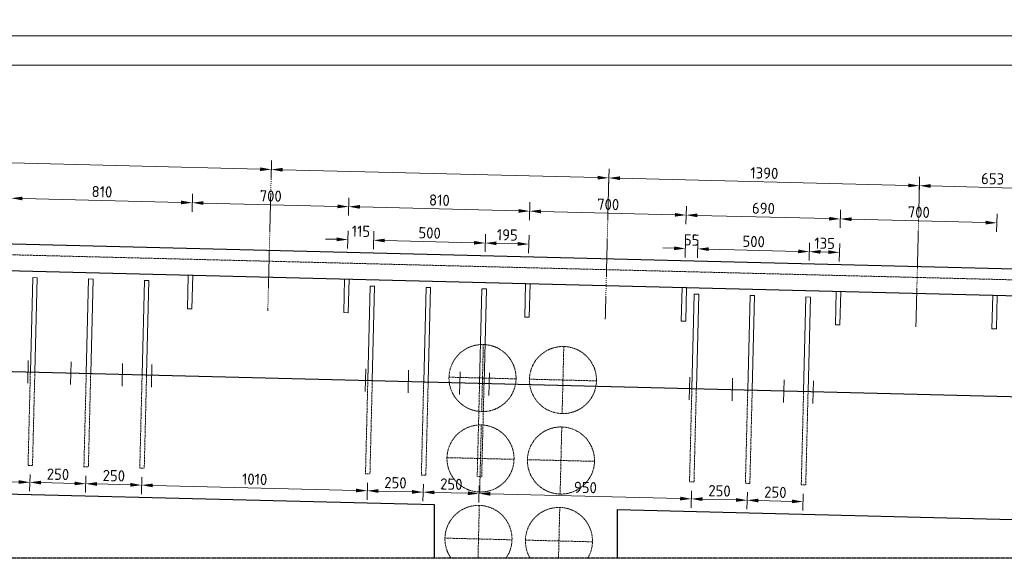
# Model space of a CAD drawing. Header units: millimetres. Extents: x -8028558 to 327273, y -63352 to 83293.
# Tile 190 of 195: x 300409 to 304813, y 13802 to 16211. Entities that reach past the tile are written whole.
import ezdxf

# ---------------------------------------------------------------- set-up
doc = ezdxf.new("R2010")
doc.units = ezdxf.units.MM
for name, pattern in [('NLCS-HIDDEN', [4, 2, -2]), ('XX-AFBREEK', [7, 4, -1, 1, -1]), ('XX-HART', [13, 4, -2, 1, -2, 4]), ('ZZ-HIDDEN-SO', [4, 2, -2])]:
    doc.linetypes.add(name, pattern=pattern)
for name, color, linetype, lineweight in [('B-CO-BC-AFBREEKLIJN-GD', 7, 'XX-AFBREEK', 25), ('B-CO-BC-BETONVORM-GD', 90, 'Continuous', 25), ('B-CO-BC-BETONVORM-GN', 10, 'ZZ-HIDDEN-SO', 13), ('B-CO-BC-BETONVORM-M', 7, 'Continuous', 18), ('B-CO-BC-STORTNAAD-GD', 10, 'BC-STORTNAAD', 25), ('B-CO-BC-VOORSPANNING-GN', 190, 'NLCS-HIDDEN', 13), ('B-CO-BC-WAPENING_HOOFDWAPENING-G', 170, 'Continuous', 18), ('B-CO-BC-WAPENING_HOOFDWAPENING-GN', 140, 'NLCS-HIDDEN', 13), ('X-XX-AL-HARTLIJN-G', 7, 'XX-HART', 18), ('X-XX-AL-M', 7, 'Continuous', 18)]:
    doc.layers.add(name, color=color, linetype=linetype, lineweight=lineweight)
doc.styles.add('NLCS-ISO-ANNOTATIEF-T25', font='NLCS-ISO.ttf', dxfattribs={"height": 2.5})
doc.styles.add('NLCS-ISO-MM20-T25', font='NLCS-ISO.ttf', dxfattribs={"height": 50})
doc.linetypes.add('BC-STORTNAAD', pattern='A,15,-1,[175,NLCS.SHX,S=1,R=0,X=0,Y=0],-1', length=17)
doc.dimstyles.new('NLCS-ANNOTATIEF-T25-PIJL_L0_H0', dxfattribs={"dimtxt": 2.5, "dimasz": 2.5, "dimexe": 2, "dimexo": 2, "dimgap": 0.7, "dimtad": 1, "dimdec": 0, "dimzin": 0, "dimdsep": 46, "dimtxsty": 'NLCS-ISO-ANNOTATIEF-T25', "dimcen": 0, "dimdle": 2, "dimclrd": 256, "dimclre": 256, "dimclrt": 256, "dimadec": 0, "dimazin": 0, "dimtfac": 1, "dimtdec": 3, "dimtofl": 0, "dimtmove": 0, "dimatfit": 3, "dimfxl": 2, "dimfxlon": 1, "dimtfillclr": 256, "dimtolj": 1, "dimtzin": 0, "dimlwd": -1, "dimlwe": -1, "dimarcsym": 0})
doc.dimstyles.new('NLCS-MM20-T25-PIJL_L0_H0', dxfattribs={"dimscale": 20, "dimtxt": 2.5, "dimasz": 2.5, "dimexe": 2, "dimexo": 2, "dimgap": 0.7, "dimtad": 1, "dimdec": 0, "dimzin": 0, "dimdsep": 46, "dimtxsty": 'NLCS-ISO-MM20-T25', "dimcen": 0, "dimdle": 2, "dimclrd": 256, "dimclre": 256, "dimclrt": 256, "dimadec": 0, "dimazin": 0, "dimtfac": 1, "dimtdec": 3, "dimtofl": 0, "dimtmove": 0, "dimatfit": 3, "dimfxl": 2, "dimfxlon": 1, "dimtfillclr": 256, "dimtolj": 1, "dimtzin": 0, "dimlwd": -1, "dimlwe": -1, "dimarcsym": 0})
doc.dimstyles.new('NLCS-MM20-T25-PIJL_L0_H4', dxfattribs={"dimscale": 20, "dimtxt": 2.5, "dimasz": 2.5, "dimexe": 2, "dimexo": 2, "dimgap": 0.7, "dimtad": 1, "dimdec": 0, "dimzin": 0, "dimdsep": 46, "dimtxsty": 'NLCS-ISO-MM20-T25', "dimcen": 0, "dimdle": 2, "dimclrd": 256, "dimclre": 256, "dimclrt": 256, "dimadec": 4, "dimazin": 0, "dimtfac": 1, "dimtdec": 3, "dimtofl": 0, "dimtmove": 0, "dimatfit": 3, "dimfxl": 2, "dimfxlon": 1, "dimtfillclr": 256, "dimtolj": 1, "dimtzin": 0, "dimlwd": -1, "dimlwe": -1, "dimarcsym": 0})

# ---------------------------------------------------------------- blocks, each defined once
blk = doc.blocks.new('*D7')
at = {"layer": 'B-CO-BC-BETONVORM-M', "transparency": 16777216}
for p, q in [((286154.1, 16099.3), (286154.1, 16179.3)), ((306149.1, 16099.3), (306149.1, 16179.3)), ((286204.1, 16139.3), (306099.1, 16139.3))]:
    blk.add_line(p, q, dxfattribs=at)
for points in [[(286204.1, 16147.6), (286204.1, 16130.9), (286154.1, 16139.3)], [(306099.1, 16147.6), (306099.1, 16130.9), (306149.1, 16139.3)]]:
    blk.add_solid(points, dxfattribs=at)
at = {"layer": 'B-CO-BC-BETONVORM-M', "transparency": 16777216, "insert": (296151.6, 16178.3), "char_height": 50, "attachment_point": 5, "style": 'NLCS-ISO-ANNOTATIEF-T25'}
blk.add_mtext('\\A1;19995', dxfattribs=at)
blk = doc.blocks.new('*D1005')
at = {"layer": 'B-CO-BC-BETONVORM-M', "transparency": 16777216}
for p, q in [((301990.6, 15184.7), (301992.6, 15264.6)), ((302490.4, 15172.2), (302492.4, 15252.1)), ((302041.6, 15223.4), (302441.5, 15213.4))]:
    blk.add_line(p, q, dxfattribs=at)
for points in [[(302041.8, 15231.7), (302041.4, 15215.1), (301991.6, 15224.7)], [(302441.7, 15221.7), (302441.3, 15205.1), (302491.4, 15212.2)]]:
    blk.add_solid(points, dxfattribs=at)
at = {"layer": 'B-CO-BC-BETONVORM-M', "transparency": 16777216, "insert": (302242.5, 15257.4), "char_height": 50, "attachment_point": 5, "rotation": 358.5679, "style": 'NLCS-ISO-MM20-T25'}
blk.add_mtext('\\A1;500', dxfattribs=at)
blk = doc.blocks.new('*D1006')
at = {"layer": 'B-CO-BC-BETONVORM-M', "transparency": 16777216}
for p, q in [((303440.1, 15146.2), (303442.1, 15226.2)), ((303939.9, 15133.7), (303941.9, 15213.7)), ((303491.1, 15185), (303891, 15175))]:
    blk.add_line(p, q, dxfattribs=at)
for points in [[(303491.3, 15193.3), (303490.9, 15176.6), (303441.1, 15186.2)], [(303891.2, 15183.3), (303890.7, 15166.6), (303940.9, 15173.7)]]:
    blk.add_solid(points, dxfattribs=at)
at = {"layer": 'B-CO-BC-BETONVORM-M', "transparency": 16777216, "insert": (303692, 15219), "char_height": 50, "attachment_point": 5, "rotation": 358.5679, "style": 'NLCS-ISO-MM20-T25'}
blk.add_mtext('\\A1;500', dxfattribs=at)
blk = doc.blocks.new('*D846')
at = {"layer": 'X-XX-AL-M', "transparency": 16777216}
for p, q in [((286154.1, 15967.9), (286154.1, 16047.9)), ((305074.1, 15967.9), (305074.1, 16047.9)), ((286204.1, 16007.9), (305024.1, 16007.9))]:
    blk.add_line(p, q, dxfattribs=at)
for points in [[(286204.1, 16016.2), (286204.1, 15999.6), (286154.1, 16007.9)], [(305024.1, 16016.2), (305024.1, 15999.6), (305074.1, 16007.9)]]:
    blk.add_solid(points, dxfattribs=at)
at = {"layer": 'X-XX-AL-M', "transparency": 16777216, "insert": (295614.1, 16046.9), "char_height": 50, "attachment_point": 5, "style": 'NLCS-ISO-MM20-T25'}
blk.add_mtext('\\A1;18920', dxfattribs=at)
blk = doc.blocks.new('*D860')
at = {"layer": 'X-XX-AL-M', "transparency": 16777216}
for p, q in [((300023.9, 15538.9), (300025.9, 15618.9)), ((300074.9, 15577.6), (301484.4, 15542.4)), ((301533.4, 15501.2), (301535.4, 15581.1))]:
    blk.add_line(p, q, dxfattribs=at)
for points in [[(300075.1, 15586), (300074.7, 15569.3), (300024.9, 15578.9)], [(301484.6, 15550.7), (301484.2, 15534.1), (301534.4, 15541.1)]]:
    blk.add_solid(points, dxfattribs=at)
blk = doc.blocks.new('*D861')
at = {"layer": 'X-XX-AL-M', "transparency": 16777216}
for p, q in [((301533.4, 15501.2), (301535.4, 15581.1)), ((301584.4, 15539.9), (302994, 15504.7)), ((303042.9, 15463.4), (303044.9, 15543.4))]:
    blk.add_line(p, q, dxfattribs=at)
for points in [[(301584.6, 15548.2), (301584.2, 15531.6), (301534.4, 15541.1)], [(302994.2, 15513), (302993.7, 15496.3), (303043.9, 15503.4)]]:
    blk.add_solid(points, dxfattribs=at)
blk = doc.blocks.new('*D862')
at = {"layer": 'X-XX-AL-M', "transparency": 16777216}
for p, q in [((303042.9, 15463.4), (303044.9, 15543.4)), ((304432.5, 15428.7), (304434.5, 15508.6)), ((303093.9, 15502.2), (304383.5, 15469.9))]:
    blk.add_line(p, q, dxfattribs=at)
for points in [[(303094.1, 15510.5), (303093.7, 15493.8), (303043.9, 15503.4)], [(304383.7, 15478.2), (304383.3, 15461.6), (304433.5, 15468.7)]]:
    blk.add_solid(points, dxfattribs=at)
at = {"layer": 'X-XX-AL-M', "transparency": 16777216, "insert": (303739.7, 15525), "char_height": 50, "attachment_point": 5, "rotation": 358.5679, "style": 'NLCS-ISO-MM20-T25'}
blk.add_mtext('\\A1;1390', dxfattribs=at)
blk = doc.blocks.new('*D863')
at = {"layer": 'X-XX-AL-M', "transparency": 16777216}
for p, q in [((304432.5, 15428.7), (304434.5, 15508.6)), ((304483.5, 15467.4), (305036.2, 15453.6)), ((305085.2, 15412.4), (305087.2, 15492.3))]:
    blk.add_line(p, q, dxfattribs=at)
for points in [[(304483.7, 15475.7), (304483.3, 15459.1), (304433.5, 15468.7)], [(305036.4, 15461.9), (305036, 15445.3), (305086.2, 15452.3)]]:
    blk.add_solid(points, dxfattribs=at)
at = {"layer": 'X-XX-AL-M', "transparency": 16777216, "insert": (304760.8, 15499.5), "char_height": 50, "attachment_point": 5, "rotation": 358.5679, "style": 'NLCS-ISO-MM20-T25'}
blk.add_mtext('\\A1;653', dxfattribs=at)
blk = doc.blocks.new('*D883')
at = {"layer": 'B-CO-BC-BETONVORM-M', "transparency": 16777216}
for p, q in [((300369.8, 15372.7), (300371.8, 15452.7)), ((301179.6, 15352.5), (301181.6, 15432.5)), ((300420.8, 15411.5), (301130.6, 15393.7))]:
    blk.add_line(p, q, dxfattribs=at)
for points in [[(300421, 15419.8), (300420.6, 15403.2), (300370.8, 15412.7)], [(301130.8, 15402.1), (301130.4, 15385.4), (301180.6, 15392.5)]]:
    blk.add_solid(points, dxfattribs=at)
at = {"layer": 'B-CO-BC-BETONVORM-M', "transparency": 16777216, "insert": (300776.7, 15441.6), "char_height": 50, "attachment_point": 5, "rotation": 358.5679, "style": 'NLCS-ISO-MM20-T25'}
blk.add_mtext('\\A1;810', dxfattribs=at)
blk = doc.blocks.new('*D884')
at = {"layer": 'B-CO-BC-BETONVORM-M', "transparency": 16777216}
for p, q in [((301179.6, 15352.5), (301181.6, 15432.5)), ((301230.6, 15391.2), (301830.4, 15376.2)), ((301879.4, 15335), (301881.4, 15415))]:
    blk.add_line(p, q, dxfattribs=at)
for points in [[(301230.8, 15399.6), (301230.4, 15382.9), (301180.6, 15392.5)], [(301830.6, 15384.6), (301830.2, 15367.9), (301880.4, 15375)]]:
    blk.add_solid(points, dxfattribs=at)
at = {"layer": 'B-CO-BC-BETONVORM-M', "transparency": 16777216, "insert": (301531.5, 15422.7), "char_height": 50, "attachment_point": 5, "rotation": 358.5679, "style": 'NLCS-ISO-MM20-T25'}
blk.add_mtext('\\A1;700', dxfattribs=at)
blk = doc.blocks.new('*D885')
at = {"layer": 'B-CO-BC-BETONVORM-M', "transparency": 16777216}
for p, q in [((301879.4, 15335), (301881.4, 15415)), ((301930.4, 15373.7), (302640.1, 15356)), ((302689.1, 15314.8), (302691.1, 15394.7))]:
    blk.add_line(p, q, dxfattribs=at)
for points in [[(301930.6, 15382.1), (301930.1, 15365.4), (301880.4, 15375)], [(302640.3, 15364.3), (302639.9, 15347.7), (302690.1, 15354.8)]]:
    blk.add_solid(points, dxfattribs=at)
at = {"layer": 'B-CO-BC-BETONVORM-M', "transparency": 16777216, "insert": (302286.2, 15403.9), "char_height": 50, "attachment_point": 5, "rotation": 358.5679, "style": 'NLCS-ISO-MM20-T25'}
blk.add_mtext('\\A1;810', dxfattribs=at)
blk = doc.blocks.new('*D886')
at = {"layer": 'B-CO-BC-BETONVORM-M', "transparency": 16777216}
for p, q in [((302689.1, 15314.8), (302691.1, 15394.7)), ((303388.9, 15297.3), (303390.9, 15377.2)), ((302740.1, 15353.5), (303339.9, 15338.5))]:
    blk.add_line(p, q, dxfattribs=at)
for points in [[(302740.3, 15361.8), (302739.9, 15345.2), (302690.1, 15354.8)], [(303340.1, 15346.8), (303339.7, 15330.2), (303389.9, 15337.3)]]:
    blk.add_solid(points, dxfattribs=at)
at = {"layer": 'B-CO-BC-BETONVORM-M', "transparency": 16777216, "insert": (303041, 15385), "char_height": 50, "attachment_point": 5, "rotation": 358.5679, "style": 'NLCS-ISO-MM20-T25'}
blk.add_mtext('\\A1;700', dxfattribs=at)
blk = doc.blocks.new('*D887')
at = {"layer": 'B-CO-BC-BETONVORM-M', "transparency": 16777216}
for p, q in [((303388.9, 15297.3), (303390.9, 15377.2)), ((303439.9, 15336), (304029.7, 15321.3)), ((304078.7, 15280), (304080.7, 15360))]:
    blk.add_line(p, q, dxfattribs=at)
for points in [[(303440.1, 15344.3), (303439.7, 15327.7), (303389.9, 15337.3)], [(304029.9, 15329.6), (304029.5, 15312.9), (304079.7, 15320)]]:
    blk.add_solid(points, dxfattribs=at)
at = {"layer": 'B-CO-BC-BETONVORM-M', "transparency": 16777216, "insert": (303735.8, 15367.6), "char_height": 50, "attachment_point": 5, "rotation": 358.5679, "style": 'NLCS-ISO-MM20-T25'}
blk.add_mtext('\\A1;690', dxfattribs=at)
blk = doc.blocks.new('*D888')
at = {"layer": 'B-CO-BC-BETONVORM-M', "transparency": 16777216}
for p, q in [((304078.7, 15280), (304080.7, 15360)), ((304778.5, 15262.5), (304780.5, 15342.5)), ((304129.7, 15318.8), (304729.5, 15303.8))]:
    blk.add_line(p, q, dxfattribs=at)
for points in [[(304129.9, 15327.1), (304129.5, 15310.4), (304079.7, 15320)], [(304729.7, 15312.1), (304729.3, 15295.4), (304779.5, 15302.5)]]:
    blk.add_solid(points, dxfattribs=at)
at = {"layer": 'B-CO-BC-BETONVORM-M', "transparency": 16777216, "insert": (304430.5, 15350.3), "char_height": 50, "attachment_point": 5, "rotation": 358.5679, "style": 'NLCS-ISO-MM20-T25'}
blk.add_mtext('\\A1;700', dxfattribs=at)
blk = doc.blocks.new('*D893')
at = {"layer": 'B-CO-BC-BETONVORM-M', "transparency": 16777216}
for p, q in [((301875.7, 15187.5), (301877.7, 15267.5)), ((301990.6, 15184.7), (301992.6, 15264.6)), ((301826.7, 15228.8), (301776.7, 15230)), ((302041.6, 15223.4), (302091.6, 15222.2))]:
    blk.add_line(p, q, dxfattribs=at)
for points in [[(301826.9, 15237.1), (301826.5, 15220.4), (301876.7, 15227.5)], [(302041.8, 15231.7), (302041.4, 15215.1), (301991.6, 15224.7)]]:
    blk.add_solid(points, dxfattribs=at)
at = {"layer": 'B-CO-BC-BETONVORM-M', "transparency": 16777216, "insert": (301935.1, 15265.1), "char_height": 50, "attachment_point": 5, "rotation": 358.5679, "style": 'NLCS-ISO-MM20-T25'}
blk.add_mtext('\\A1;115', dxfattribs=at)
blk = doc.blocks.new('*D894')
at = {"layer": 'B-CO-BC-BETONVORM-M', "transparency": 16777216}
for p, q in [((302490.4, 15172.2), (302492.4, 15252.1)), ((302685.4, 15167.3), (302687.4, 15247.3)), ((302541.4, 15210.9), (302636.4, 15208.5))]:
    blk.add_line(p, q, dxfattribs=at)
for points in [[(302541.6, 15219.2), (302541.2, 15202.6), (302491.4, 15212.2)], [(302636.7, 15216.9), (302636.2, 15200.2), (302686.4, 15207.3)]]:
    blk.add_solid(points, dxfattribs=at)
at = {"layer": 'B-CO-BC-BETONVORM-M', "transparency": 16777216, "insert": (302589.9, 15248.7), "char_height": 50, "attachment_point": 5, "rotation": 358.5679, "style": 'NLCS-ISO-MM20-T25'}
blk.add_mtext('\\A1;195', dxfattribs=at)
blk = doc.blocks.new('*D895')
at = {"layer": 'B-CO-BC-BETONVORM-M', "transparency": 16777216}
for p, q in [((303385.2, 15147.6), (303387.2, 15227.6)), ((303440.1, 15146.2), (303442.1, 15226.2)), ((303336.2, 15188.8), (303286.2, 15190.1)), ((303491.1, 15185), (303541.1, 15183.7))]:
    blk.add_line(p, q, dxfattribs=at)
for points in [[(303336.4, 15197.2), (303336, 15180.5), (303386.2, 15187.6)], [(303491.3, 15193.3), (303490.9, 15176.6), (303441.1, 15186.2)]]:
    blk.add_solid(points, dxfattribs=at)
at = {"layer": 'B-CO-BC-BETONVORM-M', "transparency": 16777216, "insert": (303414.6, 15225.9), "char_height": 50, "attachment_point": 5, "rotation": 358.5679, "style": 'NLCS-ISO-MM20-T25'}
blk.add_mtext('\\A1;55', dxfattribs=at)
blk = doc.blocks.new('*D896')
at = {"layer": 'B-CO-BC-BETONVORM-M', "transparency": 16777216}
for p, q in [((303939.9, 15133.7), (303941.9, 15213.7)), ((304074.9, 15130.4), (304076.9, 15210.3)), ((303990.9, 15172.5), (304026, 15171.6))]:
    blk.add_line(p, q, dxfattribs=at)
for points in [[(303991.1, 15180.8), (303990.7, 15164.1), (303940.9, 15173.7)], [(304026.2, 15179.9), (304025.7, 15163.3), (304075.9, 15170.3)]]:
    blk.add_solid(points, dxfattribs=at)
at = {"layer": 'B-CO-BC-BETONVORM-M', "transparency": 16777216, "insert": (304009.4, 15211), "char_height": 50, "attachment_point": 5, "rotation": 358.5679, "style": 'NLCS-ISO-MM20-T25'}
blk.add_mtext('\\A1;135', dxfattribs=at)
blk = doc.blocks.new('*D924')
at = {"layer": 'X-XX-AL-M', "transparency": 16777216}
for p, q in [((299445.3, 14202.9), (299443.4, 14127.4)), ((299494.4, 14166.1), (300404.1, 14143.3)), ((300455, 14177.7), (300453.1, 14102.1))]:
    blk.add_line(p, q, dxfattribs=at)
for points in [[(299494.6, 14174.4), (299494.2, 14157.8), (299444.4, 14167.3)], [(300404.3, 14151.7), (300403.9, 14135), (300454.1, 14142.1)]]:
    blk.add_solid(points, dxfattribs=at)
at = {"layer": 'X-XX-AL-M', "transparency": 16777216, "insert": (299950.2, 14193.7), "char_height": 50, "attachment_point": 5, "rotation": 358.5679, "style": 'NLCS-ISO-MM20-T25'}
blk.add_mtext('\\A1;1010', dxfattribs=at)
blk = doc.blocks.new('*D925')
at = {"layer": 'X-XX-AL-M', "transparency": 16777216}
for p, q in [((300455, 14177.7), (300453.1, 14102.1)), ((300504, 14140.8), (300654, 14137.1)), ((300704.9, 14171.4), (300703, 14095.9))]:
    blk.add_line(p, q, dxfattribs=at)
for points in [[(300504.3, 14149.2), (300503.8, 14132.5), (300454.1, 14142.1)], [(300654.2, 14145.4), (300653.8, 14128.8), (300704, 14135.8)]]:
    blk.add_solid(points, dxfattribs=at)
at = {"layer": 'X-XX-AL-M', "transparency": 16777216, "insert": (300580, 14178), "char_height": 50, "attachment_point": 5, "rotation": 358.5679, "style": 'NLCS-ISO-MM20-T25'}
blk.add_mtext('\\A1;250', dxfattribs=at)
blk = doc.blocks.new('*D926')
at = {"layer": 'X-XX-AL-M', "transparency": 16777216}
for p, q in [((300704.9, 14171.4), (300703, 14095.9)), ((300954.8, 14165.2), (300952.9, 14089.6)), ((300754, 14134.6), (300903.9, 14130.9))]:
    blk.add_line(p, q, dxfattribs=at)
for points in [[(300754.2, 14142.9), (300753.8, 14126.3), (300704, 14135.8)], [(300904.1, 14139.2), (300903.7, 14122.5), (300953.9, 14129.6)]]:
    blk.add_solid(points, dxfattribs=at)
at = {"layer": 'X-XX-AL-M', "transparency": 16777216, "insert": (300829.9, 14171.7), "char_height": 50, "attachment_point": 5, "rotation": 358.5679, "style": 'NLCS-ISO-MM20-T25'}
blk.add_mtext('\\A1;250', dxfattribs=at)
blk = doc.blocks.new('*D927')
at = {"layer": 'X-XX-AL-M', "transparency": 16777216}
for p, q in [((300954.8, 14165.2), (300952.9, 14089.6)), ((301964.5, 14140), (301962.6, 14064.4)), ((301003.9, 14128.4), (301913.6, 14105.6))]:
    blk.add_line(p, q, dxfattribs=at)
for points in [[(301004.1, 14136.7), (301003.7, 14120), (300953.9, 14129.6)], [(301913.8, 14113.9), (301913.4, 14097.3), (301963.6, 14104.4)]]:
    blk.add_solid(points, dxfattribs=at)
at = {"layer": 'X-XX-AL-M', "transparency": 16777216, "insert": (301459.7, 14156), "char_height": 50, "attachment_point": 5, "rotation": 358.5679, "style": 'NLCS-ISO-MM20-T25'}
blk.add_mtext('\\A1;1010', dxfattribs=at)
blk = doc.blocks.new('*D928')
at = {"layer": 'X-XX-AL-M', "transparency": 16777216}
for p, q in [((301964.5, 14140), (301962.6, 14064.4)), ((302013.6, 14103.1), (302163.5, 14099.4)), ((302214.4, 14133.7), (302212.5, 14058.1))]:
    blk.add_line(p, q, dxfattribs=at)
for points in [[(302013.8, 14111.4), (302013.4, 14094.8), (301963.6, 14104.4)], [(302163.7, 14107.7), (302163.3, 14091), (302213.5, 14098.1)]]:
    blk.add_solid(points, dxfattribs=at)
at = {"layer": 'X-XX-AL-M', "transparency": 16777216, "insert": (302089.5, 14140.2), "char_height": 50, "attachment_point": 5, "rotation": 358.5679, "style": 'NLCS-ISO-MM20-T25'}
blk.add_mtext('\\A1;250', dxfattribs=at)
blk = doc.blocks.new('*D929')
at = {"layer": 'X-XX-AL-M', "transparency": 16777216}
for p, q in [((302214.4, 14133.7), (302212.5, 14058.1)), ((302263.5, 14096.9), (302413.5, 14093.1)), ((302464.3, 14127.5), (302462.4, 14051.9))]:
    blk.add_line(p, q, dxfattribs=at)
for points in [[(302263.7, 14105.2), (302263.3, 14088.5), (302213.5, 14098.1)], [(302413.7, 14101.4), (302413.2, 14084.8), (302463.4, 14091.9)]]:
    blk.add_solid(points, dxfattribs=at)
at = {"layer": 'X-XX-AL-M', "transparency": 16777216, "insert": (302339.4, 14134), "char_height": 50, "attachment_point": 5, "rotation": 358.5679, "style": 'NLCS-ISO-MM20-T25'}
blk.add_mtext('\\A1;250', dxfattribs=at)
blk = doc.blocks.new('*D930')
at = {"layer": 'X-XX-AL-M', "transparency": 16777216}
for p, q in [((302464.3, 14127.5), (302462.4, 14051.9)), ((303414, 14103.7), (303412.1, 14028.1)), ((302513.4, 14090.6), (303363.2, 14069.4))]:
    blk.add_line(p, q, dxfattribs=at)
for points in [[(302513.6, 14098.9), (302513.2, 14082.3), (302463.4, 14091.9)], [(303363.4, 14077.7), (303362.9, 14061), (303413.1, 14068.1)]]:
    blk.add_solid(points, dxfattribs=at)
at = {"layer": 'X-XX-AL-M', "transparency": 16777216, "insert": (302939.3, 14119), "char_height": 50, "attachment_point": 5, "rotation": 358.5679, "style": 'NLCS-ISO-MM20-T25'}
blk.add_mtext('\\A1;950', dxfattribs=at)
blk = doc.blocks.new('*D931')
at = {"layer": 'X-XX-AL-M', "transparency": 16777216}
for p, q in [((303414, 14103.7), (303412.1, 14028.1)), ((303664, 14097.5), (303662.1, 14021.9)), ((303463.1, 14066.9), (303613.1, 14063.1))]:
    blk.add_line(p, q, dxfattribs=at)
for points in [[(303463.3, 14075.2), (303462.9, 14058.5), (303413.1, 14068.1)], [(303613.3, 14071.5), (303612.9, 14054.8), (303663.1, 14061.9)]]:
    blk.add_solid(points, dxfattribs=at)
at = {"layer": 'X-XX-AL-M', "transparency": 16777216, "insert": (303539.1, 14104), "char_height": 50, "attachment_point": 5, "rotation": 358.5679, "style": 'NLCS-ISO-MM20-T25'}
blk.add_mtext('\\A1;250', dxfattribs=at)
blk = doc.blocks.new('*D932')
at = {"layer": 'X-XX-AL-M', "transparency": 16777216}
for p, q in [((303664, 14097.5), (303662.1, 14021.9)), ((303713, 14060.6), (303863, 14056.9)), ((303913.9, 14091.2), (303912, 14015.6))]:
    blk.add_line(p, q, dxfattribs=at)
for points in [[(303713.3, 14069), (303712.8, 14052.3), (303663.1, 14061.9)], [(303863.2, 14065.2), (303862.8, 14048.5), (303913, 14055.6)]]:
    blk.add_solid(points, dxfattribs=at)
at = {"layer": 'X-XX-AL-M', "transparency": 16777216, "insert": (303789, 14097.7), "char_height": 50, "attachment_point": 5, "rotation": 358.5679, "style": 'NLCS-ISO-MM20-T25'}
blk.add_mtext('\\A1;250', dxfattribs=at)

msp = doc.modelspace()

# ---------------------------------------------------------------- linework, layer by layer
at = {"layer": 'B-CO-BC-AFBREEKLIJN-GD', "flags": 128}
msp.add_lwpolyline([(306999.4, 13802.3), (285250.6, 13802.3)], dxfattribs=at)
at = {"layer": 'B-CO-BC-BETONVORM-GD', "flags": 128}
for points in [[(286154.1, 15563.9), (304919.7, 15094.7)], [(286154.1, 15443.8), (305118.3, 14969.7)], [(302263.6, 14040.8), (296730.6, 14179.1)], [(302263.6, 13802.3), (302263.6, 14040.8)], [(303083.2, 13802.3), (303083.2, 14020.3)], [(303083.2, 14020.3), (306149.1, 13943.6)]]:
    msp.add_lwpolyline(points, dxfattribs=at)
at = {"layer": 'B-CO-BC-BETONVORM-GN', "flags": 128}
msp.add_lwpolyline([(286154.1, 15515.1), (305074.1, 15042.1)], dxfattribs=at)
at = {"layer": 'B-CO-BC-STORTNAAD-GD', "flags": 128}
msp.add_lwpolyline([(286154.1, 14993.7), (306149.1, 14493.8)], dxfattribs=at)
at = {"layer": 'B-CO-BC-VOORSPANNING-GN', "flags": 128}
for points in [[(302475.2, 14458.6), (302482.7, 14758.5)], [(302835.1, 14449.6), (302842.6, 14749.5)], [(302329, 14612.3), (302628.9, 14604.8)], [(302688.9, 14603.3), (302988.8, 14595.8)], [(302466.2, 14098.7), (302473.7, 14398.6)], [(302826.1, 14089.7), (302833.6, 14389.6)], [(302619.9, 14244.9), (302320, 14252.4)], [(302979.8, 14235.9), (302679.9, 14243.4)], [(302458.8, 13802.3), (302464.7, 14038.7)], [(302818.9, 13802.3), (302824.6, 14029.7)], [(302311, 13892.5), (302610.9, 13885)], [(302670.9, 13883.5), (302970.8, 13876)]]:
    msp.add_lwpolyline(points, dxfattribs=at)
for points in [[(302583.5, 13802.3, 1.929942), (302338.4, 13802.3)], [(302949.3, 13802.3, 1.771523), (302692.4, 13802.3)]]:
    msp.add_lwpolyline(points, format="xyb", dxfattribs=at)
at = {"layer": 'B-CO-BC-VOORSPANNING-GN'}
for centre in [(302479, 14608.5), (302838.8, 14599.5), (302470, 14248.6), (302829.8, 14239.6)]:
    msp.add_circle(centre, 150, dxfattribs=at)
at = {"layer": 'B-CO-BC-WAPENING_HOOFDWAPENING-G', "flags": 128}
for points in [[(301158.7, 14918.7), (301162.5, 15068.6)], [(301162.5, 15068.6), (301182.5, 15068.1)], [(301178.7, 14918.2), (301182.5, 15068.1)], [(300456.4, 14636.1), (300466.9, 15057.7)], [(300466.9, 15057.7), (300486.9, 15057.2)], [(300476.4, 14635.6), (300486.9, 15057.2)], [(300706.3, 14629.9), (300716.9, 15051.4)], [(300716.9, 15051.4), (300736.9, 15050.9)], [(300726.3, 14629.4), (300736.9, 15050.9)], [(300956.3, 14623.6), (300966.8, 15045.2)], [(300966.8, 15045.2), (300986.8, 15044.7)], [(300976.2, 14623.1), (300986.8, 15044.7)], [(301858.5, 14901.2), (301862.3, 15051.1)], [(301862.3, 15051.1), (301882.3, 15050.6)], [(301878.5, 14900.7), (301882.3, 15050.6)], [(301965.9, 14598.4), (301976.5, 15019.9)], [(301976.5, 15019.9), (301996.5, 15019.4)], [(301985.9, 14597.9), (301996.5, 15019.4)], [(302668.3, 14880.9), (302672, 15030.9)], [(302672, 15030.9), (302692, 15030.4)], [(302688.3, 14880.4), (302692, 15030.4)], [(302215.9, 14592.1), (302226.4, 15013.7)], [(302226.4, 15013.7), (302246.4, 15013.2)], [(302235.9, 14591.6), (302246.4, 15013.2)], [(302465.8, 14585.9), (302476.3, 15007.4)], [(302476.3, 15007.4), (302496.3, 15006.9)], [(302485.8, 14585.4), (302496.3, 15006.9)], [(303368, 14863.4), (303371.8, 15013.4)], [(303371.8, 15013.4), (303391.8, 15012.9)], [(303388, 14862.9), (303391.8, 15012.9)], [(303415.5, 14562.1), (303426, 14983.7)], [(303426, 14983.7), (303446, 14983.2)], [(303435.5, 14561.6), (303446, 14983.2)], [(303665.4, 14555.9), (303675.9, 14977.4)], [(303675.9, 14977.4), (303695.9, 14976.9)], [(303685.4, 14555.4), (303695.9, 14976.9)], [(304057.8, 14846.2), (304061.6, 14996.1)], [(304061.6, 14996.1), (304081.6, 14995.6)], [(304077.8, 14845.7), (304081.6, 14995.6)], [(304757.6, 14828.7), (304761.4, 14978.6)], [(304761.4, 14978.6), (304781.4, 14978.1)], [(304777.6, 14828.2), (304781.4, 14978.1)], [(303915.3, 14549.6), (303925.9, 14971.2)], [(303925.9, 14971.2), (303945.9, 14970.7)], [(303935.3, 14549.1), (303945.9, 14970.7)], [(301158.7, 14918.7), (301178.7, 14918.2)], [(301858.5, 14901.2), (301878.5, 14900.7)], [(302668.3, 14880.9), (302688.3, 14880.4)], [(303368, 14863.4), (303388, 14862.9)], [(304057.8, 14846.2), (304077.8, 14845.7)], [(304757.6, 14828.7), (304777.6, 14828.2)], [(300444.5, 14585.7), (300447.1, 14687.1)], [(300636.2, 14580.2), (300638.8, 14681.5)], [(300866.5, 14572.7), (300869.1, 14674)], [(300997.8, 14568), (301000.4, 14669.4)], [(301954.1, 14548), (301956.6, 14649.3)], [(302145.8, 14542.5), (302148.3, 14643.8)], [(302376.1, 14534.9), (302378.6, 14636.3)], [(302507.4, 14530.3), (302509.9, 14631.6)], [(303403.6, 14511.7), (303406.1, 14613.1)], [(303595.3, 14506.2), (303597.9, 14607.6)], [(303825.6, 14498.7), (303828.1, 14600.1)], [(303956.9, 14494.1), (303959.4, 14595.4)]]:
    msp.add_lwpolyline(points, dxfattribs=at)
at = {"layer": 'B-CO-BC-WAPENING_HOOFDWAPENING-GN', "flags": 128}
for points in [[(300456.4, 14636.1), (300446, 14217.9)], [(300476.4, 14635.6), (300465.9, 14217.4)], [(300706.3, 14629.9), (300695.9, 14211.7)], [(300726.3, 14629.4), (300715.9, 14211.2)], [(300956.3, 14623.6), (300945.8, 14205.4)], [(300976.2, 14623.1), (300965.8, 14204.9)], [(301965.9, 14598.4), (301955.5, 14180.2)], [(301985.9, 14597.9), (301975.5, 14179.7)], [(302215.9, 14592.1), (302205.4, 14173.9)], [(302235.9, 14591.6), (302225.4, 14173.4)], [(302465.8, 14585.9), (302455.3, 14167.7)], [(302485.8, 14585.4), (302475.3, 14167.2)], [(303415.5, 14562.1), (303405, 14144)], [(303435.5, 14561.6), (303425, 14143.5)], [(303665.4, 14555.9), (303655, 14137.7)], [(303685.4, 14555.4), (303674.9, 14137.2)], [(303915.3, 14549.6), (303904.9, 14131.5)], [(303935.3, 14549.1), (303924.9, 14131)], [(300446, 14217.9), (300465.9, 14217.4)], [(300695.9, 14211.7), (300715.9, 14211.2)], [(300945.8, 14205.4), (300965.8, 14204.9)], [(301955.5, 14180.2), (301975.5, 14179.7)], [(302205.4, 14173.9), (302225.4, 14173.4)], [(302455.3, 14167.7), (302475.3, 14167.2)], [(303405, 14144), (303425, 14143.5)], [(303655, 14137.7), (303674.9, 14137.2)], [(303904.9, 14131.5), (303924.9, 14131)]]:
    msp.add_lwpolyline(points, dxfattribs=at)
at = {"layer": 'X-XX-AL-HARTLIJN-G', "flags": 128}
for points in [[(301518.6, 14909.7), (301534.4, 15541.1)], [(303028.2, 14871.9), (303043.9, 15503.4)], [(304417.7, 14837.2), (304433.5, 15468.7)]]:
    msp.add_lwpolyline(points, dxfattribs=at)

# ---------------------------------------------------------------- dimensions: what is measured, and where the dimension line sits
at = {"layer": 'B-CO-BC-BETONVORM-M'}
dim = msp.add_linear_dim(base=(306149.1, 16139.3), p1=(286154.1, 15563.9), p2=(306149.1, 15014.5), dimstyle='NLCS-ANNOTATIEF-T25-PIJL_L0_H0', dxfattribs=at)
dim.commit()
dim.dimension.update_dxf_attribs({"geometry": '*D7', "text_midpoint": (296151.6, 16178.3)})
for base, p1, p2, picture, middle in [((301180.6, 15392.5), (300362.7, 15088.6), (301172.5, 15068.4), '*D883', (300776.7, 15441.6)), ((301880.4, 15375), (301172.5, 15068.4), (301872.3, 15050.9), '*D884', (301531.5, 15422.7)), ((302690.1, 15354.8), (301872.3, 15050.9), (302682, 15030.6), '*D885', (302286.2, 15403.9)), ((303389.9, 15337.3), (302682, 15030.6), (303381.8, 15013.1), '*D886', (303041, 15385)), ((304079.7, 15320), (303381.8, 15013.1), (304071.6, 14995.9), '*D887', (303735.8, 15367.6)), ((304779.5, 15302.5), (304071.6, 14995.9), (304771.4, 14978.4), '*D888', (304430.5, 15350.3)), ((301876.7, 15227.5), (301986.5, 15019.7), (301872.3, 15050.9), '*D893', (301935.1, 15265.1)), ((302686.4, 15207.3), (302486.3, 15007.2), (302682, 15030.6), '*D894', (302589.9, 15248.7)), ((304075.9, 15170.3), (303935.9, 14970.9), (304071.6, 14995.9), '*D896', (304009.4, 15211))]:
    dim = msp.add_linear_dim(base=base, p1=p1, p2=p2, angle=178.5679, dimstyle='NLCS-MM20-T25-PIJL_L0_H0', dxfattribs=at)
    dim.commit()
    dim.dimension.update_dxf_attribs({"geometry": picture, "text_midpoint": middle})
for p1, p2, distance, picture, middle in [((301986.5, 15019.7), (302486.3, 15007.2), 205, '*D1005', (302242.5, 15257.4)), ((303436, 14983.4), (303935.9, 14970.9), 202.8, '*D1006', (303692, 15219))]:
    dim = msp.add_aligned_dim(p1=p1, p2=p2, distance=distance, dimstyle='NLCS-MM20-T25-PIJL_L0_H0', dxfattribs=at)
    dim.commit()
    dim.dimension.update_dxf_attribs({"geometry": picture, "text_midpoint": middle})
dim = msp.add_linear_dim(base=(303386.2, 15187.6), p1=(303436, 14983.4), p2=(303381.8, 15013.1), angle=178.5679, dimstyle='NLCS-MM20-T25-PIJL_L0_H0', dxfattribs=at)
dim.commit()
dim.dimension.update_dxf_attribs({"geometry": '*D895', "text_midpoint": (303413.6, 15186.9), "dimtype": 160})
at = {"layer": 'X-XX-AL-M'}
dim = msp.add_linear_dim(base=(305074.1, 16007.9), p1=(286154.1, 15563.9), p2=(305074.1, 15122.4), dimstyle='NLCS-MM20-T25-PIJL_L0_H4', dxfattribs=at)
dim.commit()
dim.dimension.update_dxf_attribs({"geometry": '*D846', "text_midpoint": (295614.1, 16007.9), "dimtype": 160})
for base, p1, p2, picture, middle in [((301534.4, 15541.1), (300012.8, 15097.4), (301522.4, 15059.6), '*D860', (300779.6, 15560)), ((303043.9, 15503.4), (301522.4, 15059.6), (303031.9, 15021.9), '*D861', (302289.2, 15522.3))]:
    dim = msp.add_linear_dim(base=base, p1=p1, p2=p2, angle=178.5679, text=' ', dimstyle='NLCS-MM20-T25-PIJL_L0_H4', dxfattribs=at)
    dim.commit()
    dim.dimension.update_dxf_attribs({"geometry": picture, "text_midpoint": middle})
for base, p1, p2, picture, middle in [((304433.5, 15468.7), (303031.9, 15021.9), (304421.5, 14987.1), '*D862', (303739.7, 15525)), ((305086.2, 15452.3), (304421.5, 14987.1), (305074.1, 14970.8), '*D863', (304760.8, 15499.5)), ((300454.1, 14142.1), (299446.3, 14242.9), (300456, 14217.7), '*D924', (299950.2, 14193.7)), ((300704, 14135.8), (300456, 14217.7), (300705.9, 14211.4), '*D925', (300580, 14178)), ((300953.9, 14129.6), (300705.9, 14211.4), (300955.8, 14205.2), '*D926', (300829.9, 14171.7)), ((301963.6, 14104.4), (300955.8, 14205.2), (301965.5, 14179.9), '*D927', (301459.7, 14156)), ((302213.5, 14098.1), (301965.5, 14179.9), (302215.4, 14173.7), '*D928', (302089.5, 14140.2)), ((302463.4, 14091.9), (302215.4, 14173.7), (302465.3, 14167.5), '*D929', (302339.4, 14134)), ((303413.1, 14068.1), (302465.3, 14167.5), (303415, 14143.7), '*D930', (302939.3, 14119)), ((303663.1, 14061.9), (303415, 14143.7), (303665, 14137.5), '*D931', (303539.1, 14104)), ((303913, 14055.6), (303665, 14137.5), (303914.9, 14131.2), '*D932', (303789, 14097.7))]:
    dim = msp.add_linear_dim(base=base, p1=p1, p2=p2, angle=178.5679, dimstyle='NLCS-MM20-T25-PIJL_L0_H4', dxfattribs=at)
    dim.commit()
    dim.dimension.update_dxf_attribs({"geometry": picture, "text_midpoint": middle})

doc.saveas('drawing.dxf')
